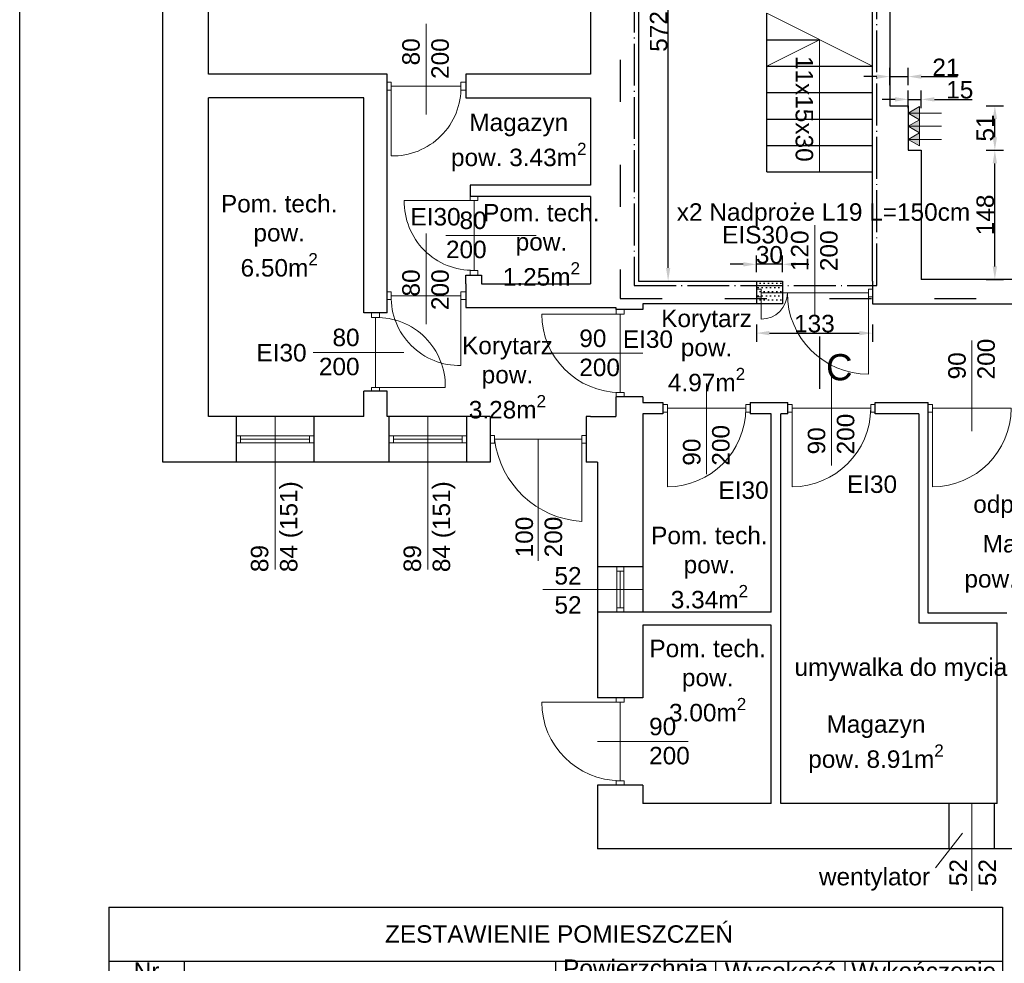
# Model space of a CAD drawing. Header units: millimetres. Extents: x 2341 to 31069, y -7915 to 10644.
# Tile 18 of 105: x 2341 to 3469, y 880 to 1960. Entities that reach past the tile are written whole.
import ezdxf
from ezdxf import colors
from ezdxf.entities.mleader import LeaderData, LeaderLine
from ezdxf.math import Vec2, Vec3

# ---------------------------------------------------------------- set-up
doc = ezdxf.new("R2010")
doc.units = ezdxf.units.MM
doc.linetypes.add('ACAD_ISO03W100', pattern=[30, 12, -18])
doc.linetypes.add('ACAD_ISO04W100', pattern=[30.5, 24, -3, 0.5, -3])
for name, color, linetype, lineweight in [('B_Opis pomieszczeń', 74, 'Continuous', 25), ('Okładziny', 132, 'Continuous', 25), ('opisy', 5, 'Continuous', 5), ('stolarka', 3, 'Continuous', 9), ('Wymiar', 7, 'Continuous', 5), ('wymiary', 6, 'Continuous', 5), ('ściany nośne', 1, 'Continuous', 25)]:
    doc.layers.add(name, color=color, linetype=linetype, lineweight=lineweight)
doc.styles.get("Standard").update_dxf_attribs({"font": 'ARIAL.TTF'})
doc.dimstyles.new('ISO-25', dxfattribs={"dimtxt": 20, "dimasz": 15, "dimexe": 10, "dimexo": 10, "dimtad": 1, "dimdec": 0, "dimtxsty": 'Standard', "dimcen": 2.5, "dimadec": 0, "dimazin": 0, "dimtfac": 1, "dimtdec": 0, "dimtmove": 0, "dimatfit": 3, "dimfxl": 0, "dimarcsym": 0})

# ---------------------------------------------------------------- blocks, each defined once
blk = doc.blocks.new('*D123')
at = {"layer": 'Defpoints', "color": 0}
for p in [(3185.2, 1680), (3185.2, 1660.9), (3215.2, 1660.9)]:
    blk.add_point(p, dxfattribs=at)
at = {"layer": 'wymiary', "color": 0, "lineweight": -2}
for p, q in [((3185.2, 1670.9), (3185.2, 1690)), ((3215.2, 1670.9), (3215.2, 1690)), ((3170.2, 1680), (3155.2, 1680)), ((3215.2, 1680), (3185.2, 1680)), ((3230.2, 1680), (3245.2, 1680))]:
    blk.add_line(p, q, dxfattribs=at)
at = {"layer": 'wymiary', "color": 0}
for points in [[(3170.2, 1677.5), (3170.2, 1682.5), (3185.2, 1680)], [(3230.2, 1682.5), (3230.2, 1677.5), (3215.2, 1680)]]:
    blk.add_solid(points, dxfattribs=at)
at = {"layer": 'wymiary', "color": 0, "insert": (3200.2, 1690.8), "char_height": 20, "attachment_point": 5}
blk.add_mtext('30', dxfattribs=at)
blk = doc.blocks.new('*D248')
at = {"layer": 'Defpoints', "color": 0}
for p in [(3185.2, 1642.7), (3318.2, 1642.7), (3318.2, 1601.2)]:
    blk.add_point(p, dxfattribs=at)
at = {"layer": 'Wymiar', "color": 0, "lineweight": -2}
for p, q in [((3185.2, 1611.2), (3185.2, 1591.2)), ((3318.2, 1611.2), (3318.2, 1591.2)), ((3200.2, 1601.2), (3303.2, 1601.2))]:
    blk.add_line(p, q, dxfattribs=at)
at = {"layer": 'Wymiar', "color": 0}
for points in [[(3200.2, 1603.7), (3200.2, 1598.7), (3185.2, 1601.2)], [(3303.2, 1598.7), (3303.2, 1603.7), (3318.2, 1601.2)]]:
    blk.add_solid(points, dxfattribs=at)
at = {"layer": 'Wymiar', "color": 0, "insert": (3251.7, 1612), "char_height": 20, "attachment_point": 5}
blk.add_mtext('133', dxfattribs=at)
blk = doc.blocks.new('*T727')
at = {"layer": 'B_Opis pomieszczeń', "color": 0, "linetype": 'ByBlock', "lineweight": -2, "transparency": 16777216}
for p, q in [((0, 0), (1023.8, 0)), ((0, 0), (0, -654.8)), ((1023.8, 0), (1023.8, -654.8)), ((0, -62.1), (1023.8, -62.1)), ((86.1, -62.1), (86.1, -621.6)), ((511.9, -62.1), (511.9, -654.8)), ((695.2, -62.1), (695.2, -654.8)), ((843.4, -62.1), (843.4, -621.6)), ((0, -124.1), (1023.8, -124.1)), ((0, -178.8), (1023.8, -178.8)), ((0, -212), (1023.8, -212)), ((0, -254.4), (1023.8, -254.4)), ((0, -290.4), (1023.8, -290.4)), ((0, -322.5), (1023.8, -322.5)), ((0, -355.7), (1023.8, -355.7)), ((0, -389), (1023.8, -389)), ((0, -422.2), (1023.8, -422.2)), ((0, -455.4), (1023.8, -455.4)), ((0, -488.6), (1023.8, -488.6)), ((0, -521.9), (1023.8, -521.9)), ((0, -555.1), (1023.8, -555.1)), ((0, -588.3), (1023.8, -588.3)), ((0, -621.6), (1023.8, -621.6)), ((0, -654.8), (1023.8, -654.8))]:
    blk.add_line(p, q, dxfattribs=at)
at = {"layer": 'B_Opis pomieszczeń', "color": 0, "transparency": 16777216, "char_height": 20}
for s, insert, width, attachment_point in [(' ZESTAWIENIE POMIESZCZEŃ', (511.9, -31), 1023.655, 5), ('Nr pom.', (43, -93.1), 85.976, 5), ('\\A1;Powierzchnia [m{\\H0.7x;\\S2^ ;}]', (603.5, -93.1), 183.163, 5), ('\\A1;Wysokość [m]', (769.3, -93.1), 148.078, 5), ('Wykończenie posadzek', (933.6, -93.1), 180.286, 5), ('Nazwa pomieszczenia', (299, -93.1), 425.672, 5), ('Wykł. PVC', (933.6, -151.5), 180.286, 5), ('0.1', (43, -151.5), 85.976, 5), ('Klatka schodowa 2', (106.1, -151.5), 385.792, 4), ('15.320000', (603.5, -151.5), 183.163, 5), ('2.90', (769.3, -151.5), 148.078, 5), ('0.2', (43, -195.4), 85.976, 5), ('Sala zabaw', (106.1, -195.4), 385.792, 4), ('99.730000', (603.5, -195.4), 183.163, 5), ('2.900000', (769.3, -195.4), 148.078, 5), ('Parkiet', (933.6, -195.4), 180.286, 5), ('Płytki ceram.', (933.6, -233.2), 180.286, 5), ('0.3', (43, -233.2), 85.976, 5), ('Pok. wydawczy', (106.1, -233.2), 385.792, 4), ('1.740000', (603.5, -233.2), 183.163, 5), ('2.90', (769.3, -233.2), 148.078, 5), ('Płytki ceram.', (933.6, -272.4), 180.286, 5), ('0.4', (43, -272.4), 85.976, 5), ('Zmywalnia', (106.1, -272.4), 385.792, 4), ('11.190000', (603.5, -272.4), 183.163, 5), ('2.87', (769.3, -272.4), 148.078, 5), ('Płytki ceram.', (933.6, -306.4), 180.286, 5), ('Wydawalnia', (106.1, -306.4), 385.792, 4), ('0.5', (43, -306.4), 85.976, 5), ('12.310000', (603.5, -306.4), 183.163, 5), ('2.87', (769.3, -306.4), 148.078, 5), ('0.6', (43, -339.1), 85.976, 5), ('Klatka schodowa 1', (106.1, -339.1), 385.792, 4), ('15.720000', (603.5, -339.1), 183.163, 5), ('2.90', (769.3, -339.1), 148.078, 5), ('Wykł. PVC', (933.6, -339.1), 180.286, 5), ('0.7', (43, -372.3), 85.976, 5), ('Korytarz ', (106.1, -372.3), 385.792, 4), ('68.480000', (603.5, -372.3), 183.163, 5), ('2.91', (769.3, -372.3), 148.078, 5), ('Wykł. PVC', (933.6, -372.3), 180.286, 5), ('0.8', (43, -405.6), 85.976, 5), ('Pom. zajęciowe', (106.1, -405.6), 385.792, 4), ('8.600000', (603.5, -405.6), 183.163, 5), ('2.90', (769.3, -405.6), 148.078, 5), ('Wykł. PVC', (933.6, -405.6), 180.286, 5), ('0.9', (43, -438.8), 85.976, 5), ('Pom. pomocniczne', (106.1, -438.8), 385.792, 4), ('6.510000', (603.5, -438.8), 183.163, 5), ('2.90', (769.3, -438.8), 148.078, 5), ('Wykł. PVC', (933.6, -438.8), 180.286, 5), ('Płytki ceram.', (933.6, -472), 180.286, 5), ('0.10', (43, -472), 85.976, 5), ('WC', (106.1, -472), 385.792, 4), ('2.530000', (603.5, -472), 183.163, 5), ('2.90', (769.3, -472), 148.078, 5), ('0.11', (43, -505.3), 85.976, 5), ('Jadalnia', (106.1, -505.3), 385.792, 4), ('17.490000', (603.5, -505.3), 183.163, 5), ('2.90', (769.3, -505.3), 148.078, 5), ('Wykł. PVC', (933.6, -505.3), 180.286, 5), ('0.12', (43, -538.5), 85.976, 5), ('Korytarz ', (106.1, -538.5), 385.792, 4), ('7.100000', (603.5, -538.5), 183.163, 5), ('2.90', (769.3, -538.5), 148.078, 5), ('Wykł. PVC', (933.6, -538.5), 180.286, 5), ('Płytki ceram.', (933.6, -571.7), 180.286, 5), ('0.13', (43, -571.7), 85.976, 5), ('Łazienka', (106.1, -571.7), 385.792, 4), ('17.320000', (603.5, -571.7), 183.163, 5), ('2.90', (769.3, -571.7), 148.078, 5), ('0.14', (43, -605), 85.976, 5), ('Magazyn', (106.1, -605), 385.792, 4), ('2.560000', (603.5, -605), 183.163, 5), ('2.90', (769.3, -605), 148.078, 5), ('Wykł. PVC', (933.6, -605), 180.286, 5), ('RAZEM:', (501.9, -638.2), 491.887, 6), ('286.600000', (603.5, -638.2), 183.163, 5)]:
    blk.add_mtext(s, dxfattribs=dict(at, insert=insert, width=width, attachment_point=attachment_point))
blk = doc.blocks.new('*D909')
at = {"layer": 'Defpoints', "color": 0}
for p in [(3374.2, 1810.6), (3458.5, 1810.6), (3374.2, 1662.6)]:
    blk.add_point(p, dxfattribs=at)
at = {"layer": 'wymiary', "color": 0, "lineweight": -2}
for p, q in [((3448.5, 1810.6), (3468.5, 1810.6)), ((3458.5, 1677.6), (3458.5, 1795.6)), ((3448.5, 1662.6), (3468.5, 1662.6))]:
    blk.add_line(p, q, dxfattribs=at)
at = {"layer": 'wymiary', "color": 0}
for points in [[(3461, 1795.6), (3456, 1795.6), (3458.5, 1810.6)], [(3456, 1677.6), (3461, 1677.6), (3458.5, 1662.6)]]:
    blk.add_solid(points, dxfattribs=at)
at = {"layer": 'wymiary', "color": 0, "insert": (3447.6, 1736.6), "char_height": 20, "attachment_point": 5, "rotation": 90}
blk.add_mtext('148', dxfattribs=at)
blk = doc.blocks.new('*D910')
at = {"layer": 'Defpoints', "color": 0}
for p in [(3359.2, 1861.6), (3458.5, 1861.6), (3374.2, 1810.6)]:
    blk.add_point(p, dxfattribs=at)
at = {"layer": 'wymiary', "color": 0, "lineweight": -2}
for p, q in [((3448.5, 1861.6), (3468.5, 1861.6)), ((3458.5, 1825.6), (3458.5, 1846.6)), ((3448.5, 1810.6), (3468.5, 1810.6))]:
    blk.add_line(p, q, dxfattribs=at)
at = {"layer": 'wymiary', "color": 0}
for points in [[(3461, 1846.6), (3456, 1846.6), (3458.5, 1861.6)], [(3456, 1825.6), (3461, 1825.6), (3458.5, 1810.6)]]:
    blk.add_solid(points, dxfattribs=at)
at = {"layer": 'wymiary', "color": 0, "insert": (3447.6, 1836.1), "char_height": 20, "attachment_point": 5, "rotation": 90}
blk.add_mtext('51', dxfattribs=at)
blk = doc.blocks.new('*D911')
at = {"layer": 'Defpoints', "color": 0}
for p in [(3359.2, 1895), (3338.2, 1861.6), (3359.2, 1861.6)]:
    blk.add_point(p, dxfattribs=at)
at = {"layer": 'wymiary', "color": 0, "lineweight": -2}
for p, q in [((3338.2, 1885), (3338.2, 1905)), ((3359.2, 1885), (3359.2, 1905)), ((3323.2, 1895), (3308.2, 1895)), ((3338.2, 1895), (3359.2, 1895)), ((3374.2, 1895), (3415.6, 1895))]:
    blk.add_line(p, q, dxfattribs=at)
at = {"layer": 'wymiary', "color": 0}
for points in [[(3323.2, 1892.5), (3323.2, 1897.5), (3338.2, 1895)], [(3374.2, 1897.5), (3374.2, 1892.5), (3359.2, 1895)]]:
    blk.add_solid(points, dxfattribs=at)
at = {"layer": 'wymiary', "color": 0, "insert": (3402.4, 1905.6), "char_height": 20, "attachment_point": 5}
blk.add_mtext('21', dxfattribs=at)
blk = doc.blocks.new('*D912')
at = {"layer": 'Defpoints', "color": 0}
for p in [(3374.2, 1868.9), (3359.2, 1810.6), (3374.2, 1810.6)]:
    blk.add_point(p, dxfattribs=at)
at = {"layer": 'wymiary', "color": 0, "lineweight": -2}
for p, q in [((3359.2, 1858.9), (3359.2, 1878.9)), ((3374.2, 1858.9), (3374.2, 1878.9)), ((3344.2, 1868.9), (3329.2, 1868.9)), ((3359.2, 1868.9), (3374.2, 1868.9)), ((3389.2, 1868.9), (3432.4, 1868.9))]:
    blk.add_line(p, q, dxfattribs=at)
at = {"layer": 'wymiary', "color": 0}
for points in [[(3344.2, 1866.4), (3344.2, 1871.4), (3359.2, 1868.9)], [(3389.2, 1871.4), (3389.2, 1866.4), (3374.2, 1868.9)]]:
    blk.add_solid(points, dxfattribs=at)
at = {"layer": 'wymiary', "color": 0, "insert": (3418.3, 1879.8), "char_height": 20, "attachment_point": 5}
blk.add_mtext('15', dxfattribs=at)
blk = doc.blocks.new('*D916')
at = {"layer": 'Defpoints', "color": 0}
for p in [(3050.2, 2232.6), (3084.1, 2232.6), (3050.2, 1660.9)]:
    blk.add_point(p, dxfattribs=at)
at = {"layer": 'wymiary', "color": 0, "lineweight": -2}
for p, q in [((3074.1, 2232.6), (3094.1, 2232.6)), ((3084.1, 1675.9), (3084.1, 2217.6)), ((3074.1, 1660.9), (3094.1, 1660.9))]:
    blk.add_line(p, q, dxfattribs=at)
at = {"layer": 'wymiary', "color": 0}
for points in [[(3086.6, 2217.6), (3081.6, 2217.6), (3084.1, 2232.6)], [(3081.6, 1675.9), (3086.6, 1675.9), (3084.1, 1660.9)]]:
    blk.add_solid(points, dxfattribs=at)
at = {"layer": 'wymiary', "color": 0, "insert": (3073.3, 1946.7), "char_height": 20, "attachment_point": 5, "rotation": 90}
blk.add_mtext('572', dxfattribs=at)

msp = doc.modelspace()

# ---------------------------------------------------------------- hatches: boundary and pattern name
at = {"layer": 'Okładziny', "transparency": 33554687}
h = msp.add_hatch(color=5, dxfattribs=at)
h.dxf.hatch_style = 1
h.paths.add_polyline_path([(3372.2, 1860.6), (3359.2, 1853.1), (3372.2, 1853.1)])
h.paths.add_polyline_path([(3372.2, 1853.1), (3359.2, 1853.1), (3372.2, 1845.6)])
h.paths.add_polyline_path([(3372.2, 1845.6), (3359.2, 1838.1), (3372.2, 1838.1)])
h.paths.add_polyline_path([(3372.2, 1838.1), (3359.2, 1838.1), (3372.2, 1830.6)])
h.paths.add_polyline_path([(3372.2, 1830.6), (3359.2, 1823.1), (3372.2, 1823.1)])
h.paths.add_polyline_path([(3372.2, 1823.1), (3359.2, 1823.1), (3372.2, 1815.6)])
at = {"layer": 'ściany nośne', "transparency": 33554687}
h = msp.add_hatch(dxfattribs=at)
h.set_pattern_fill('DOTS', color=256, scale=3)
h.set_pattern_definition([(0, (-170.4277, 5158.6735), (2.38125, 4.7625), [0, -4.7625])])
h.paths.add_polyline_path([(3185.2, 1634.6), (3215.2, 1634.6), (3215.2, 1660.9), (3185.2, 1660.9)])

# ---------------------------------------------------------------- linework, layer by layer
at = {"layer": 'opisy', "color": 0}
for p, q in [((3197.2, 1967.5), (3318.2, 1906.9)), ((2806.7, 1851.6), (2806.7, 1955.3)), ((3257.7, 1937.2), (3197.2, 1906.9)), ((3257.7, 1937.2), (3257.7, 1785.9)), ((2829.2, 1713.1), (2933, 1713.1)), ((2633.7, 1330.4), (2633.7, 1505.6)), ((2808.7, 1330.4), (2808.7, 1505.6)), ((2935.2, 1340.3), (2935.2, 1479.6)), ((2940.5, 1307.6), (3055.2, 1307.6)), ((3003.2, 1133.6), (3106.9, 1133.6)), ((3432.2, 962.6), (3432.2, 1062.6)), ((3390.3, 988.8), (3421.5, 1028.6))]:
    msp.add_line(p, q, dxfattribs=at)
at = {"layer": 'opisy', "color": 5}
for p, q in [((3359.2, 1853.1), (3372.2, 1860.6)), ((3359.2, 1853.1), (3372.2, 1845.6)), ((3359.2, 1853.1), (3372.2, 1853.1)), ((3372.2, 1845.6), (3372.2, 1860.6)), ((3372.2, 1853.1), (3397.2, 1853.1)), ((3359.2, 1838.1), (3372.2, 1845.6)), ((3372.2, 1830.6), (3372.2, 1845.6)), ((3359.2, 1838.1), (3372.2, 1830.6)), ((3359.2, 1838.1), (3372.2, 1838.1)), ((3359.2, 1823.1), (3372.2, 1830.6)), ((3372.2, 1838.1), (3397.2, 1838.1)), ((3372.2, 1815.6), (3372.2, 1830.6)), ((3359.2, 1823.1), (3372.2, 1815.6)), ((3359.2, 1823.1), (3372.2, 1823.1)), ((3372.2, 1823.1), (3397.2, 1823.1)), ((2806.7, 1611.6), (2806.7, 1715.3)), ((3432.2, 1489.1), (3432.2, 1592.8)), ((2781.2, 1579.1), (2677.5, 1579.1)), ((2951.5, 1578.1), (3055.2, 1578.1)), ((3271.2, 1449.8), (3271.2, 1553.5)), ((3128.2, 1439.8), (3128.2, 1543.5))]:
    msp.add_line(p, q, dxfattribs=at)
at = {"layer": 'opisy', "color": 3}
msp.add_line((3252.2, 1621.2), (3252.2, 1725), dxfattribs=at)
at = {"layer": 'stolarka', "color": 0}
for p, q in [((2766.7, 1888.6), (2762.2, 1888.6)), ((2766.7, 1879.6), (2766.7, 1888.6)), ((2846.7, 1888.6), (2852.2, 1888.6)), ((2846.7, 1879.6), (2846.7, 1888.6)), ((2766.7, 1879.6), (2762.2, 1879.6)), ((2846.7, 1884.1), (2766.7, 1884.1)), ((2766.7, 1884.1), (2766.7, 1804.1)), ((2846.7, 1879.6), (2852.2, 1879.6)), ((2861.7, 1753.1), (2781.7, 1753.1)), ((2857.2, 1753.1), (2857.2, 1757.6)), ((2857.2, 1753.1), (2866.2, 1753.1)), ((2861.7, 1673.1), (2861.7, 1753.1)), ((2866.2, 1753.1), (2866.2, 1757.6)), ((2857.2, 1673.1), (2866.2, 1673.1)), ((2857.2, 1673.1), (2857.2, 1667.6)), ((2866.2, 1673.1), (2866.2, 1667.6)), ((2589.2, 1483.6), (2594.2, 1483.6)), ((2594.2, 1483.6), (2594.2, 1475.6)), ((2594.2, 1483.6), (2673.2, 1483.6)), ((2594.2, 1479.6), (2673.2, 1479.6)), ((2678.2, 1483.6), (2673.2, 1483.6)), ((2673.2, 1483.6), (2673.2, 1475.6)), ((2764.2, 1483.6), (2769.2, 1483.6)), ((2769.2, 1483.6), (2769.2, 1475.6)), ((2769.2, 1483.6), (2848.2, 1483.6)), ((2769.2, 1479.6), (2848.2, 1479.6)), ((2853.2, 1483.6), (2848.2, 1483.6)), ((2848.2, 1483.6), (2848.2, 1475.6)), ((2885.2, 1484.1), (2880.2, 1484.1)), ((2885.2, 1475.1), (2885.2, 1484.1)), ((2885.2, 1479.6), (2985.2, 1479.6)), ((2985.2, 1484.1), (2990.2, 1484.1)), ((2985.2, 1475.1), (2985.2, 1484.1)), ((2985.2, 1479.6), (2985.2, 1385.6)), ((2594.2, 1475.6), (2589.2, 1475.6)), ((2594.2, 1475.6), (2673.2, 1475.6)), ((2673.2, 1475.6), (2678.2, 1475.6)), ((2769.2, 1475.6), (2764.2, 1475.6)), ((2769.2, 1475.6), (2848.2, 1475.6)), ((2848.2, 1475.6), (2853.2, 1475.6)), ((2885.2, 1475.1), (2880.2, 1475.1)), ((2985.2, 1475.1), (2990.2, 1475.1)), ((3025.2, 1328.6), (3025.2, 1333.6)), ((3033.2, 1333.6), (3033.2, 1328.6)), ((3033.2, 1328.6), (3025.2, 1328.6)), ((3025.2, 1328.6), (3025.2, 1286.6)), ((3029.2, 1328.6), (3029.2, 1286.6)), ((3033.2, 1328.6), (3033.2, 1286.6)), ((3033.2, 1286.6), (3025.2, 1286.6)), ((3025.2, 1286.6), (3025.2, 1281.6)), ((3033.2, 1281.6), (3033.2, 1286.6)), ((3029.2, 1178.6), (2939.2, 1178.6)), ((3024.7, 1178.6), (3024.7, 1183.6)), ((3024.7, 1178.6), (3033.7, 1178.6)), ((3029.2, 1178.6), (3029.2, 1088.6)), ((3033.7, 1178.6), (3033.7, 1183.6)), ((3024.7, 1088.6), (3033.7, 1088.6)), ((3024.7, 1088.6), (3024.7, 1083.6)), ((3033.7, 1088.6), (3033.7, 1083.6))]:
    msp.add_line(p, q, dxfattribs=at)
at = {"layer": 'stolarka', "color": 5}
for p, q in [((2766.7, 1648.6), (2762.2, 1648.6)), ((2766.7, 1639.6), (2766.7, 1648.6)), ((2846.7, 1648.6), (2852.2, 1648.6)), ((2846.7, 1639.6), (2846.7, 1648.6)), ((2766.7, 1639.6), (2762.2, 1639.6)), ((2846.7, 1644.1), (2766.7, 1644.1)), ((2846.7, 1644.1), (2846.7, 1564.1)), ((2846.7, 1639.6), (2852.2, 1639.6)), ((3024.7, 1623.1), (3024.7, 1628.1)), ((3033.7, 1623.1), (3033.7, 1628.1)), ((2744.2, 1619.1), (2744.2, 1624.6)), ((2753.2, 1619.1), (2744.2, 1619.1)), ((2748.7, 1619.1), (2748.7, 1539.1)), ((2753.2, 1619.1), (2753.2, 1624.6)), ((3029.2, 1623.1), (2939.2, 1623.1)), ((3024.7, 1623.1), (3033.7, 1623.1)), ((3029.2, 1623.1), (3029.2, 1533.1)), ((2744.2, 1539.1), (2744.2, 1534.6)), ((2753.2, 1539.1), (2744.2, 1539.1)), ((2748.7, 1539.1), (2828.7, 1539.1)), ((2753.2, 1539.1), (2753.2, 1534.6)), ((3024.7, 1533.1), (3033.7, 1533.1)), ((3024.7, 1533.1), (3024.7, 1528.1)), ((3033.7, 1533.1), (3033.7, 1528.1)), ((3083.2, 1519.6), (3078.2, 1519.6)), ((3083.2, 1510.6), (3083.2, 1519.6)), ((3083.2, 1515.1), (3173.2, 1515.1)), ((3083.2, 1515.1), (3083.2, 1425.1)), ((3173.2, 1519.6), (3178.2, 1519.6)), ((3173.2, 1510.6), (3173.2, 1519.6)), ((3226.2, 1519.6), (3221.2, 1519.6)), ((3226.2, 1510.6), (3226.2, 1519.6)), ((3226.2, 1515.1), (3316.2, 1515.1)), ((3226.2, 1515.1), (3226.2, 1425.1)), ((3316.2, 1519.6), (3321.2, 1519.6)), ((3316.2, 1510.6), (3316.2, 1519.6)), ((3387.2, 1519.6), (3382.2, 1519.6)), ((3387.2, 1510.6), (3387.2, 1519.6)), ((3387.2, 1515.1), (3477.2, 1515.1)), ((3387.2, 1515.1), (3387.2, 1425.1)), ((3083.2, 1510.6), (3078.2, 1510.6)), ((3173.2, 1510.6), (3178.2, 1510.6)), ((3226.2, 1510.6), (3221.2, 1510.6)), ((3316.2, 1510.6), (3321.2, 1510.6)), ((3387.2, 1510.6), (3382.2, 1510.6))]:
    msp.add_line(p, q, dxfattribs=at)
at = {"layer": 'stolarka', "color": 3}
for p, q in [((3190.7, 1651.7), (3185.2, 1651.7)), ((3190.7, 1642.7), (3190.7, 1651.7)), ((3313.7, 1651.7), (3318.2, 1651.7)), ((3313.7, 1642.7), (3313.7, 1651.7)), ((3190.7, 1642.7), (3185.2, 1642.7)), ((3190.7, 1647.2), (3313.7, 1647.2)), ((3313.7, 1642.7), (3318.2, 1642.7))]:
    msp.add_line(p, q, dxfattribs=at)
at = {"layer": 'stolarka'}
for p, q in [((3190.7, 1647.2), (3190.7, 1617.2)), ((3313.7, 1647.2), (3313.7, 1554.3))]:
    msp.add_line(p, q, dxfattribs=at)
at = {"layer": 'stolarka', "color": 0}
for points in [[(2766.7, 1804.1, 0.425735), (2846.7, 1884.1)], [(2781.7, 1753.1, 0.425735), (2861.7, 1673.1)], [(2985.2, 1385.6, -0.362788), (2885.2, 1479.6)], [(2939.2, 1178.6, 0.411545), (3029.2, 1088.6)]]:
    msp.add_lwpolyline(points, format="xyb", dxfattribs=at)
at = {"layer": 'stolarka', "color": 5}
for points in [[(2846.7, 1564.1, -0.425735), (2766.7, 1644.1)], [(2828.7, 1539.1, 0.425735), (2748.7, 1619.1)], [(2939.2, 1623.1, 0.411545), (3029.2, 1533.1)], [(3083.2, 1425.1, 0.411545), (3173.2, 1515.1)], [(3226.2, 1425.1, 0.411545), (3316.2, 1515.1)], [(3387.2, 1425.1, 0.411545), (3477.2, 1515.1)]]:
    msp.add_lwpolyline(points, format="xyb", dxfattribs=at)
at = {"layer": 'stolarka'}
for centre, radius, start, end in [((3190.7, 1647.2), 30, 270, 0), ((3313.7, 1647.2), 93, 180.0031, 270)]:
    msp.add_arc(centre, radius, start, end, dxfattribs=at)
at = {"layer": 'ściany nośne', "color": 0}
for p, q in [((2341, 114.3), (2341, 2984.3)), ((2505.2, 1453.6), (2505.2, 2534.6)), ((2557.2, 1897.6), (2557.2, 2482.6)), ((2995.2, 2232.6), (2995.2, 1897.6)), ((3050.2, 2232.6), (3050.2, 1660.9)), ((3318.2, 1660.9), (3318.2, 2232.6)), ((3338.2, 2232.6), (3338.2, 1861.6)), ((3197.2, 1785.9), (3197.2, 1967.5)), ((3197.2, 1937.2), (3257.7, 1937.2)), ((3197.2, 1906.9), (3318.2, 1906.9)), ((2762.2, 1897.6), (2557.2, 1897.6)), ((2762.2, 1624.6), (2762.2, 1897.6)), ((2995.2, 1897.6), (2852.2, 1897.6)), ((2852.2, 1897.6), (2852.2, 1870.6)), ((3197.2, 1876.7), (3318.2, 1876.7)), ((2557.2, 1505.6), (2557.2, 1870.6)), ((2735.2, 1870.6), (2557.2, 1870.6)), ((2735.2, 1624.6), (2735.2, 1870.6)), ((2852.2, 1870.6), (2995.2, 1870.6)), ((2995.2, 1870.6), (2995.2, 1770.6)), ((3338.2, 1861.6), (3359.2, 1861.6)), ((3359.2, 1861.6), (3359.2, 1810.6)), ((3197.2, 1846.4), (3318.2, 1846.4)), ((3197.2, 1816.1), (3318.2, 1816.1)), ((3359.2, 1810.6), (3374.2, 1810.6)), ((3374.2, 1810.6), (3374.2, 1662.6)), ((3197.2, 1785.9), (3318.2, 1785.9)), ((2995.2, 1770.6), (2857.2, 1770.6)), ((2857.2, 1770.6), (2857.2, 1757.6)), ((2995.2, 1757.6), (2857.2, 1757.6)), ((2995.2, 1757.6), (2995.2, 1657.6)), ((2852.2, 1657.6), (2852.2, 1667.6)), ((2852.2, 1667.6), (2870.2, 1667.6)), ((2870.2, 1667.6), (2870.2, 1657.6)), ((3050.2, 1660.9), (3215.2, 1660.9)), ((3215.2, 1660.9), (3215.2, 1634.6)), ((3318.2, 1660.9), (3318.2, 1634.6)), ((3930.2, 1662.6), (3374.2, 1662.6)), ((2852.2, 1657.6), (2852.2, 1630.6)), ((2870.2, 1657.6), (2995.2, 1657.6)), ((2852.2, 1630.6), (3024.2, 1630.6)), ((3024.2, 1630.6), (3024.2, 1628.1)), ((3055.2, 1628.1), (3024.2, 1628.1)), ((3055.2, 1634.6), (3055.2, 1628.1)), ((3215.2, 1634.6), (3055.2, 1634.6)), ((3318.2, 1634.6), (3626.2, 1634.6)), ((2762.2, 1624.6), (2735.2, 1624.6)), ((2735.2, 1505.6), (2735.2, 1534.6)), ((2762.2, 1534.6), (2735.2, 1534.6)), ((2762.2, 1505.6), (2762.2, 1534.6)), ((3024.2, 1528.1), (3024.2, 1505.6)), ((3055.2, 1528.1), (3024.2, 1528.1)), ((3055.2, 1528.1), (3055.2, 1521.6)), ((3055.2, 1521.6), (3078.2, 1521.6)), ((3078.2, 1521.6), (3078.2, 1508.6)), ((3178.2, 1521.6), (3221.2, 1521.6)), ((3178.2, 1521.6), (3178.2, 1508.6)), ((3221.2, 1508.6), (3221.2, 1521.6)), ((3321.2, 1521.6), (3382.2, 1521.6)), ((3321.2, 1521.6), (3382.2, 1521.6)), ((3321.2, 1508.6), (3321.2, 1521.6)), ((3382.2, 1508.6), (3382.2, 1521.6)), ((2735.2, 1505.6), (2557.2, 1505.6)), ((2589.2, 1505.6), (2589.2, 1453.6)), ((2678.2, 1505.6), (2678.2, 1453.6)), ((2880.2, 1505.6), (2762.2, 1505.6)), ((2764.2, 1505.6), (2764.2, 1453.6)), ((2853.2, 1505.6), (2853.2, 1453.6)), ((2880.2, 1505.6), (2880.2, 1453.6)), ((2995.2, 1505.6), (2990.2, 1505.6)), ((2990.2, 1505.6), (2990.2, 1453.6)), ((2995.2, 1505.6), (3024.2, 1505.6)), ((3078.2, 1508.6), (3055.2, 1508.6)), ((3055.2, 1508.6), (3055.2, 1281.6)), ((3202.2, 1508.6), (3178.2, 1508.6)), ((3202.2, 1281.6), (3202.2, 1508.6)), ((3221.2, 1508.6), (3213.2, 1508.6)), ((3213.2, 1062.6), (3213.2, 1508.6)), ((3371.2, 1508.6), (3321.2, 1508.6)), ((3371.2, 1508.6), (3371.2, 1280.6)), ((3382.2, 1280.6), (3382.2, 1508.6)), ((3382.2, 1508.6), (3382.2, 1508.6)), ((2880.2, 1453.6), (2505.2, 1453.6)), ((3003.2, 1453.6), (2990.2, 1453.6)), ((3003.2, 1453.6), (3003.2, 1183.6)), ((3055.2, 1333.6), (3003.2, 1333.6)), ((3055.2, 1281.6), (3003.2, 1281.6)), ((3202.2, 1281.6), (3055.2, 1281.6)), ((3371.2, 1280.6), (3371.2, 1269.6)), ((3472.2, 1280.6), (3382.2, 1280.6)), ((3055.2, 1266.6), (3055.2, 1183.6)), ((3202.2, 1266.6), (3055.2, 1266.6)), ((3202.2, 1062.6), (3202.2, 1266.6)), ((3371.2, 1269.6), (3461.2, 1269.6)), ((3461.2, 1062.6), (3461.2, 1269.6)), ((3055.2, 1183.6), (3003.2, 1183.6)), ((3003.2, 1083.6), (3003.2, 1010.6)), ((3055.2, 1083.6), (3003.2, 1083.6)), ((3055.2, 1083.6), (3055.2, 1062.6)), ((3202.2, 1062.6), (3055.2, 1062.6)), ((3461.2, 1062.6), (3213.2, 1062.6)), ((3406.2, 1010.6), (3406.2, 1062.6)), ((3458.2, 1010.6), (3458.2, 1062.6)), ((5579.2, 1010.6), (3003.2, 1010.6))]:
    msp.add_line(p, q, dxfattribs=at)
at = {"layer": 'ściany nośne', "linetype": 'ACAD_ISO03W100', "ltscale": 4}
for p, q in [((3029.2, 2274), (3029.2, 1641)), ((3029.2, 1641), (3634.5, 1641))]:
    msp.add_line(p, q, dxfattribs=at)
at = {"layer": 'ściany nośne'}
for p, q in [((3185.2, 1660.9), (3185.2, 1634.6)), ((3185.2, 1660.9), (3215.2, 1660.9)), ((3215.2, 1660.9), (3215.2, 1634.6)), ((3215.2, 1634.6), (3185.2, 1634.6))]:
    msp.add_line(p, q, dxfattribs=at)
at = {"layer": 'ściany nośne', "color": 3}
msp.add_line((3257.7, 1597.4), (3257.7, 1537.4), dxfattribs=at)
at = {"layer": 'ściany nośne', "color": 134, "linetype": 'ACAD_ISO04W100', "ltscale": 2}
msp.add_lwpolyline([(3045.2, 1655.9), (3323.2, 1655.9), (3323.2, 2237.6), (3045.2, 2237.6), (3045.2, 1655.9)], dxfattribs=at)
at = {"layer": 'ściany nośne', "color": 0}
for p in [(3197.2, 1937.2), (3197.2, 1906.9), (3197.2, 1876.7), (3197.2, 1846.4), (3197.2, 1816.1)]:
    msp.add_point(p, dxfattribs=at)

# ---------------------------------------------------------------- block references
msp.add_blockref('*T727', (2443.3, 943.9))

# ---------------------------------------------------------------- texts
at = {"layer": 'opisy', "color": 0, "char_height": 20}
for s, insert, width, attachment_point, rotation in [('80\\P200', (2779.4, 1938.9), 6.698, 3, 90), ('11x15x30', (3250.2, 1918.7), 104.913, 1, 270), ('89\\P84 (151)', (2605.9, 1327.5), 140.178, 1, 90), ('89\\P84 (151)', (2780.9, 1327.5), 140.178, 1, 90), ('100\\P200', (2909.2, 1344.4), 6.698, 1, 90), ('52\\P52 ', (3406.5, 967.9), 104.913, 1, 90)]:
    msp.add_mtext(s, dxfattribs=dict(at, insert=insert, width=width, attachment_point=attachment_point, rotation=rotation))
at = {"layer": 'opisy', "color": 251, "char_height": 20, "attachment_point": 1}
for s, insert, width in [('\\A1;\\pxqc;Magazyn\\Ppow. 3.43m{\\H0.7x;\\S2^ ;}', (2801, 1852.6), 223.779), ('\\A1;\\pxqc;Pom. tech.\\Ppow. \\P6.50m{\\H0.7x;\\S2^ ;}', (2526.5, 1759.5), 223.779), ('\\A1;\\pxqc;Pom. tech.\\Ppow. \\P1.25m{\\H0.7x;\\S2^ ;}', (2827, 1749.1), 223.779), ('\\A1;\\pxqc;Korytarz\\Ppow. \\P4.97m{\\H0.7x;\\S2^ ;}', (3064.1, 1628.1), 128.048), ('\\A1;\\pxqc;Korytarz\\Ppow. \\P3.28m{\\H0.7x;\\S2^ ;}', (2835.9, 1597), 128.048), ('\\A1;\\pxqc;Pom. tech.\\Ppow. \\P3.34m{\\H0.7x;\\S2^ ;}', (3019.5, 1379.5), 223.779), ('\\A1;\\pxqc;Magazyn\\Ppow. 8.92m{\\H0.7x;\\S2^ ;}', (3389.4, 1370), 223.779), ('\\A1;\\pxqc;Pom. tech.\\Ppow. \\P3.00m{\\H0.7x;\\S2^ ;}', (3017.5, 1250.1), 223.779), ('\\A1;\\pxqc;Magazyn\\Ppow. 8.91m{\\H0.7x;\\S2^ ;}', (3210.4, 1163.5), 223.779)]:
    msp.add_mtext(s, dxfattribs=dict(at, insert=insert, width=width))
at = {"layer": 'opisy', "color": 3, "attachment_point": 1}
for s, insert, char_height, width in [('x2 Nadproże L19 L=150cm', (3094, 1749.9), 20, 504.789), ('EIS30', (3146, 1723.9), 20, 104.913), ('C', (3265.1, 1577.2), 30, 518.523)]:
    msp.add_mtext(s, dxfattribs=dict(at, insert=insert, char_height=char_height, width=width))
at = {"layer": 'opisy', "color": 5, "char_height": 20}
for s, insert, width, attachment_point in [('EI30', (2788.8, 1744.5), 104.913, 1), ('80\\P200', (2730.5, 1606.3), 6.698, 3), ('90\\P200', (2982.3, 1605.3), 6.698, 1), ('EI30', (3032.2, 1604.3), 104.913, 1), ('EI30', (2612.3, 1588.8), 104.913, 1), ('EI30', (3289, 1438.2), 104.913, 1), ('EI30', (3141.8, 1431.4), 104.913, 1)]:
    msp.add_mtext(s, dxfattribs=dict(at, insert=insert, width=width, attachment_point=attachment_point))
at = {"layer": 'opisy', "color": 0, "char_height": 20}
for s, insert, width, attachment_point in [('80\\P200', (2876.1, 1740.4), 6.698, 3), ('52\\P52 ', (2953.8, 1333.3), 104.913, 1), ('90\\P200', (3062.3, 1160.7), 6.698, 1), ('wentylator', (3256.9, 988.8), 104.913, 1)]:
    msp.add_mtext(s, dxfattribs=dict(at, insert=insert, width=width, attachment_point=attachment_point))
at = {"layer": 'opisy', "color": 3, "insert": (3224.9, 1672.2), "char_height": 20, "width": 6.698, "attachment_point": 1, "rotation": 90}
msp.add_mtext('120\\P200', dxfattribs=at)
at = {"layer": 'opisy', "color": 5, "char_height": 20, "width": 6.698, "rotation": 90}
for s, insert, attachment_point in [('80\\P200', (2779.4, 1674.2), 3), ('90\\P200', (3405.1, 1548.2), 1), ('90\\P200', (3244.1, 1462.3), 1), ('90\\P200', (3101.1, 1449.4), 1)]:
    msp.add_mtext(s, dxfattribs=dict(at, insert=insert, attachment_point=attachment_point))

# ---------------------------------------------------------------- dimensions: what is measured, and where the dimension line sits
at = {"layer": 'Wymiar'}
dim = msp.add_linear_dim(base=(3318.2, 1601.2), p1=(3185.2, 1642.7), p2=(3318.2, 1642.7), dimstyle='ISO-25', dxfattribs=at)
dim.commit()
dim.dimension.update_dxf_attribs({"geometry": '*D248', "text_midpoint": (3251.7, 1612)})
at = {"layer": 'wymiary', "color": 0}
dim = msp.add_linear_dim(base=(3084.1, 2232.6), p1=(3050.2, 1660.9), p2=(3050.2, 2232.6), angle=90, dimstyle='ISO-25', dxfattribs=at)
dim.commit()
dim.dimension.update_dxf_attribs({"geometry": '*D916', "text_midpoint": (3084.1, 1946.7), "dimtype": 160})
for base, p1, p2, picture, middle in [((3359.2, 1895), (3338.2, 1861.6), (3359.2, 1861.6), '*D911', (3402.4, 1905.6)), ((3374.2, 1868.9), (3359.2, 1810.6), (3374.2, 1810.6), '*D912', (3418.3, 1879.8))]:
    dim = msp.add_linear_dim(base=base, p1=p1, p2=p2, dimstyle='ISO-25', dxfattribs=at)
    dim.commit()
    dim.dimension.update_dxf_attribs({"geometry": picture, "text_midpoint": middle})
for base, p1, p2, picture, middle in [((3458.5, 1861.6), (3374.2, 1810.6), (3359.2, 1861.6), '*D910', (3447.6, 1836.1)), ((3458.5, 1810.6), (3374.2, 1662.6), (3374.2, 1810.6), '*D909', (3447.6, 1736.6))]:
    dim = msp.add_linear_dim(base=base, p1=p1, p2=p2, angle=90, dimstyle='ISO-25', dxfattribs=at)
    dim.commit()
    dim.dimension.update_dxf_attribs({"geometry": picture, "text_midpoint": middle})
at = {"layer": 'wymiary', "color": 1}
dim = msp.add_linear_dim(base=(3185.2, 1680), p1=(3215.2, 1660.9), p2=(3185.2, 1660.9), dimstyle='ISO-25', dxfattribs=at)
dim.commit()
dim.dimension.update_dxf_attribs({"geometry": '*D123', "text_midpoint": (3200.2, 1690.8)})

# ---------------------------------------------------------------- leaders
at = {"layer": 'ściany nośne', "color": 3}
ml = msp.add_multileader_mtext('Standard', dxfattribs=at)
ml.set_content('odpływ liniowy')
ml.set_leader_properties()
ml.build(insert=Vec2(0, 0))
ctx = ml.context
ctx.base_point, ctx.char_height, ctx.plane_origin = Vec3(3432.9, 1402.5), 20, Vec3(3700.4, 1459.6)
ctx.text_align_type = 2
notes = []
notes.append((ctx, [(0, (1, 1, 0), (3622.3, 1402.5), (-1, 0), 8, [(0, [(3700.4, 1459.6)], 0, [])])]))
ctx.mtext.insert, ctx.mtext.alignment, ctx.mtext.flow_direction = Vec3(3612.3, 1415.4), 3, 5
ml = msp.add_multileader_mtext('Standard', dxfattribs=at)
ml.set_content('umywalka do mycia nocników')
ml.set_leader_properties()
ml.build(insert=Vec2(0, 0))
ctx = ml.context
ctx.base_point, ctx.char_height, ctx.plane_origin = Vec3(3228.9, 1215.7), 20, Vec3(3841.3, 1227)
ctx.text_align_type = 2
notes.append((ctx, [(0, (1, 1, 0), (3606.9, 1215.7), (-1, 0), 8, [(0, [(3645.7, 1174.1)], 0, [])])]))
ctx.mtext.insert, ctx.mtext.alignment, ctx.mtext.flow_direction = Vec3(3596.9, 1228.7), 3, 5
for ctx, leaders in notes:
    for number, flags, end, landing, length, lines in leaders:
        leader = LeaderData()
        leader.index, (leader.has_last_leader_line, leader.has_dogleg_vector, leader.attachment_direction) = number, flags
        leader.last_leader_point, leader.dogleg_vector, leader.dogleg_length = Vec3(end), Vec3(landing), length
        for number, points, colour, breaks in lines:
            line = LeaderLine()
            line.index, line.vertices, line.color, line.breaks = number, Vec3.list(points), colors.encode_raw_color(colour), breaks
            leader.lines.append(line)
        ctx.leaders.append(leader)

doc.saveas('drawing.dxf')
